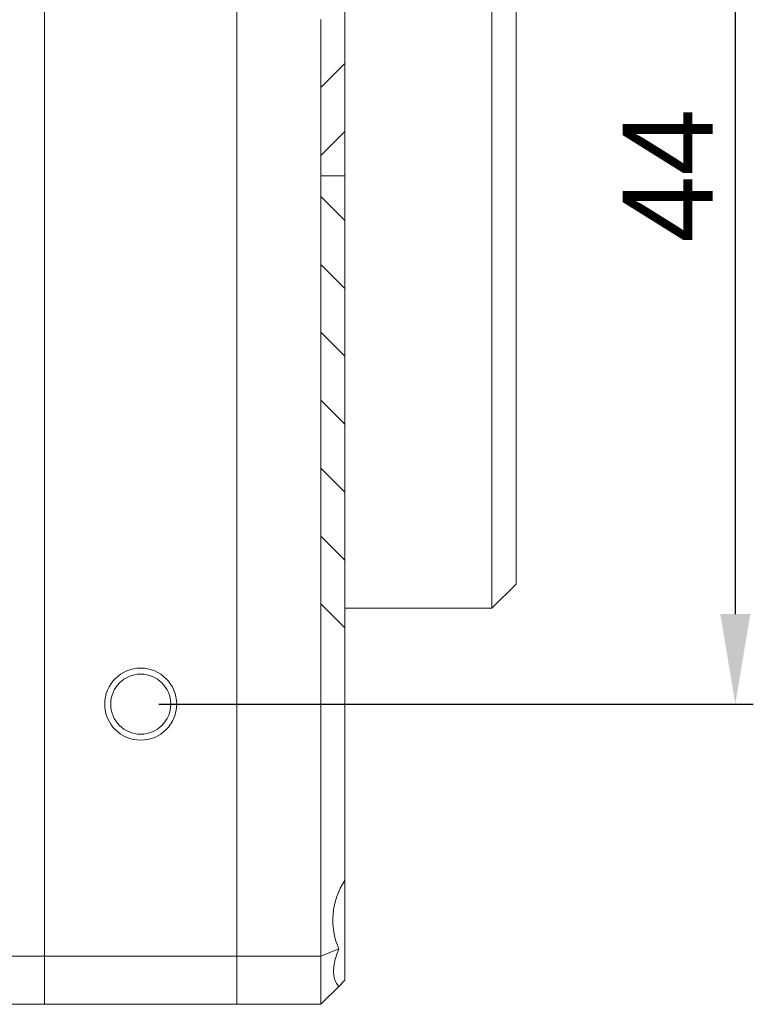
# Model space of a CAD drawing. Header units: millimetres. Extents: x 0 to 297, y 0 to 210.
# Tile 23 of 48: x 160 to 181, y 91 to 118. Entities that reach past the tile are written whole.
import ezdxf

# ---------------------------------------------------------------- set-up
doc = ezdxf.new("R2010")
doc.units = ezdxf.units.MM
doc.layers.add('1', color=7, linetype='Continuous', true_color=0xffffff)
doc.styles.add('LL', font='txt')
doc.dimstyles.new('ISO-25', dxfattribs={"dimtxt": 2.5, "dimasz": 2.5, "dimexe": 0.5, "dimexo": 0.5, "dimtad": 1, "dimlfac": 1.5, "dimtxsty": 'LL', "dimcen": 2.5, "dimadec": 0, "dimazin": 0, "dimtfac": 1, "dimtmove": 0, "dimatfit": 3, "dimfxl": 1, "dimarcsym": 0})

# ---------------------------------------------------------------- blocks, each defined once
blk = doc.blocks.new('*D15')
at = {"color": 0, "lineweight": -2, "transparency": 16777216}
for p, q in [((164.169, 128.521), (180.678, 128.521)), ((180.178, 126.021), (180.178, 101.687)), ((164.169, 99.187), (180.678, 99.187))]:
    blk.add_line(p, q, dxfattribs=at)
at = {"color": 0, "lineweight": 18, "transparency": 16777216}
for points in [[(179.761, 126.021), (180.595, 126.021), (180.178, 128.521)], [(179.761, 101.687), (180.595, 101.687), (180.178, 99.187)]]:
    blk.add_solid(points, dxfattribs=at)
at = {"layer": 'Defpoints', "color": 0, "lineweight": 18, "transparency": 16777216}
for p in [(163.669, 128.521), (163.669, 99.187), (180.178, 99.187)]:
    blk.add_point(p, dxfattribs=at)
at = {"color": 0, "lineweight": 18, "transparency": 16777216, "insert": (178.303, 113.854), "char_height": 2.5, "attachment_point": 5, "rotation": 90, "style": 'LL'}
blk.add_mtext('44', dxfattribs=at)

msp = doc.modelspace()

# ---------------------------------------------------------------- linework, layer by layer
at = {"layer": '1', "color": 7, "linetype": 'Continuous', "lineweight": 13}
for p, q in [((161.0026, 135.5208), (161.0026, 92.1875)), ((161.0026, 92.1875), (161.0026, 135.5208)), ((166.336, 135.5208), (166.336, 92.1875)), ((166.336, 92.1875), (166.336, 135.5208)), ((173.4226, 125.8541), (173.4226, 113.8541)), ((174.0893, 125.1875), (174.0893, 102.5208)), ((169.336, 116.9766), (169.336, 118.8623)), ((168.6693, 118.1956), (168.6693, 116.31)), ((168.6693, 116.31), (169.336, 116.9766)), ((169.336, 116.9766), (169.336, 115.091)), ((168.6693, 114.4244), (168.6693, 116.31)), ((169.336, 115.091), (168.6693, 114.4244)), ((169.336, 113.8541), (169.336, 115.091)), ((168.6693, 114.4244), (168.6693, 113.2839)), ((169.336, 113.8541), (168.6693, 113.8541)), ((169.336, 112.6172), (169.336, 113.8541)), ((173.4226, 113.8541), (173.4226, 101.8541)), ((168.6693, 113.2839), (169.336, 112.6172)), ((168.6693, 111.3983), (168.6693, 113.2839)), ((169.336, 112.6172), (169.336, 110.7316)), ((169.336, 110.7316), (168.6693, 111.3983)), ((168.6693, 111.3983), (168.6693, 109.5127)), ((169.336, 108.846), (169.336, 110.7316)), ((168.6693, 109.5127), (169.336, 108.846)), ((168.6693, 107.627), (168.6693, 109.5127)), ((169.336, 108.846), (169.336, 106.9604)), ((169.336, 106.9604), (168.6693, 107.627)), ((168.6693, 107.627), (168.6693, 105.7414)), ((169.336, 105.0746), (169.336, 106.9604)), ((168.6693, 105.7414), (169.336, 105.0748)), ((168.6693, 103.8558), (168.6693, 105.7414)), ((169.336, 105.0748), (169.336, 103.1891)), ((169.336, 103.1891), (168.6693, 103.8558)), ((168.6693, 103.8558), (168.6693, 101.9702)), ((169.336, 101.3034), (169.336, 103.1891)), ((173.4226, 101.8541), (174.0893, 102.5208)), ((168.6693, 101.9702), (169.336, 101.3035)), ((168.6693, 92.1875), (168.6693, 101.9702)), ((169.336, 101.8541), (173.4226, 101.8541)), ((169.336, 101.3035), (169.336, 94.293)), ((169.336, 94.2931), (169.336, 91.5208)), ((146.0026, 92.1875), (161.0026, 92.1875)), ((161.0026, 90.8541), (161.0026, 92.1875)), ((161.0026, 92.1875), (166.336, 92.1875)), ((161.0026, 92.1875), (161.0026, 90.8541)), ((166.336, 90.8541), (166.336, 92.1875)), ((166.336, 92.1875), (166.336, 90.8541)), ((166.336, 92.1875), (168.6693, 92.1875)), ((169.1669, 92.3936), (168.6693, 92.1875)), ((168.6693, 90.8541), (168.6693, 92.1875)), ((169.1669, 91.3518), (168.6693, 90.8541)), ((169.1669, 91.3518), (169.336, 91.5208)), ((161.0026, 90.8541), (146.0026, 90.8541)), ((166.336, 90.8541), (161.0026, 90.8541)), ((168.6693, 90.8541), (166.336, 90.8541))]:
    msp.add_line(p, q, dxfattribs=at)
for radius in [1, 0.8333]:
    msp.add_circle((163.6693, 99.1875), radius, dxfattribs=at)
msp.add_arc((171.0026, 93.1875), 2, 146.44269, 203.38673, dxfattribs=at)
msp.add_ellipse((171.0263, 93.1875), major_axis=(-1.8478, -1.8478), ratio=0.4142136, start_param=5.5132635, end_param=6.2677089, dxfattribs=at)

# ---------------------------------------------------------------- dimensions: what is measured, and where the dimension line sits
at = {"lineweight": 18}
dim = msp.add_linear_dim(base=(180.178, 99.1875), p1=(163.6693, 128.5208), p2=(163.6693, 99.1875), angle=90, dimstyle='ISO-25', dxfattribs=at)
dim.commit()
dim.dimension.update_dxf_attribs({"geometry": '*D15', "text_midpoint": (178.303, 113.8541)})

doc.saveas('drawing.dxf')
